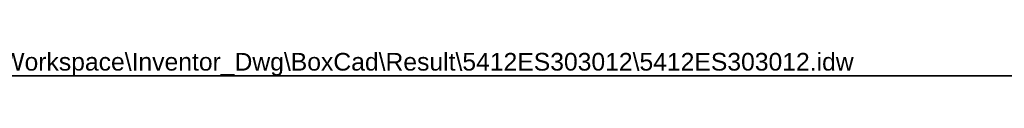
# Model space of a CAD drawing. Header units: inches. Extents: x 0 to 152, y -25 to 98.
# Tile 3 of 6: x 60.31 to 105.91, y 97.21 to 98.37. Entities that reach past the tile are written whole.
import ezdxf

# ---------------------------------------------------------------- set-up
doc = ezdxf.new("R2010")
doc.units = ezdxf.units.IN
doc.header["$LTSCALE"] = 9.095314
doc.header["$MEASUREMENT"] = 0
doc.layers.get('0').update_dxf_attribs({"lineweight": 25})
doc.layers.add('Sketch Geometry(ANSI)', color=7, linetype='Continuous', lineweight=25)
doc.layers.add('Symbols(ANSI)', color=7, linetype='Continuous', lineweight=25)
doc.styles.add('Current-ANSI', font='arial.ttf')

# ---------------------------------------------------------------- blocks, each defined once
blk = doc.blocks.new('Borders 12_EXM - B (Inch)')
at = {"layer": 'Sketch Geometry(ANSI)', "linetype": 'Continuous', "lineweight": 35}
blk.add_line((16.3979, 10.6915), (0.5229, 10.6915), dxfattribs=at)
at = {"layer": 'Symbols(ANSI)', "color": 7, "style": 'Current-ANSI'}
blk.add_attdef('FILENAME_AND_PATH_001', (6.0203, 10.7181), '', height=0.09, dxfattribs=at)

msp = doc.modelspace()

# ---------------------------------------------------------------- block references
at = {"xscale": 9.095313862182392, "yscale": 9.095313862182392, "zscale": 9.095313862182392}
msp.add_blockref('Borders 12_EXM - B (Inch)', (0, 0), dxfattribs=at).add_auto_attribs({'FILENAME_AND_PATH_001': 'C:\\Vault_Workspace\\Inventor_Dwg\\BoxCad\\Result\\5412ES303012\\5412ES303012.idw'})

doc.saveas('drawing.dxf')
